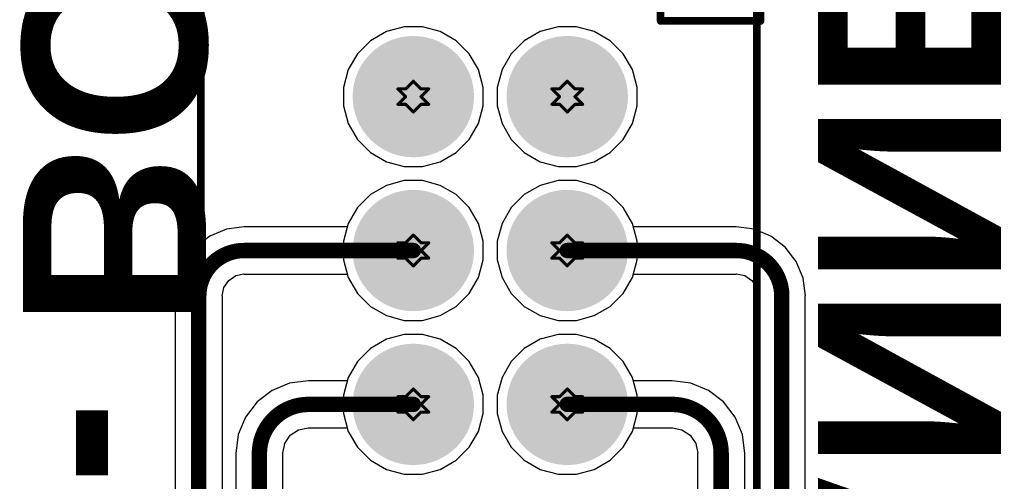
# Model space of a CAD drawing. Header units: inches. Extents: x -0.1 to 10.2, y 0 to 6.5.
# Tile 37 of 95: x 2.064 to 2.704, y 1.765 to 2.065. Entities that reach past the tile are written whole.
import ezdxf

# ---------------------------------------------------------------- set-up
doc = ezdxf.new("R2010")
doc.units = ezdxf.units.IN
doc.header["$MEASUREMENT"] = 0
for name, color, linetype in [('Bottom Layer', 5, 'Continuous'), ('Bottom Overlay', 54, 'Continuous'), ('Bottom Solder', 6, 'Continuous'), ('Drill Drawing', 1, 'Continuous'), ('Multi-Layer', 9, 'Continuous'), ('Pad Holes', 156, 'Continuous'), ('Top Layer', 1, 'Continuous'), ('Top Solder', 216, 'Continuous')]:
    doc.layers.add(name, color=color, linetype=linetype)
doc.styles.add('Arial_Bold', font='txt', dxfattribs={"height": 0.2})

# ---------------------------------------------------------------- blocks, each defined once
blk = doc.blocks.new('X9555WV_2_12_6TV01_B_55')
at = {"layer": 'Bottom Layer'}
h = blk.add_hatch(color=5, dxfattribs=at)
edge = h.paths.add_edge_path()
edge.add_arc((0.15, 0.05), 0.03543, 0, 360)
h = blk.add_hatch(color=5, dxfattribs=at)
edge = h.paths.add_edge_path()
edge.add_arc((0.25, 0.05), 0.03543, 0, 360)
h = blk.add_hatch(color=5, dxfattribs=at)
edge = h.paths.add_edge_path()
edge.add_arc((0.35, 0.05), 0.03543, 0, 360)
h = blk.add_hatch(color=5, dxfattribs=at)
edge = h.paths.add_edge_path()
edge.add_arc((0.15, -0.05), 0.03543, 0, 360)
h = blk.add_hatch(color=5, dxfattribs=at)
edge = h.paths.add_edge_path()
edge.add_arc((0.25, -0.05), 0.03543, 0, 360)
h = blk.add_hatch(color=5, dxfattribs=at)
edge = h.paths.add_edge_path()
edge.add_arc((0.35, -0.05), 0.03543, 0, 360)
at = {"layer": 'Bottom Solder'}
h = blk.add_hatch(color=6, dxfattribs=at)
edge = h.paths.add_edge_path()
edge.add_arc((0.15, 0.05), 0.03943, 0, 360)
h = blk.add_hatch(color=6, dxfattribs=at)
edge = h.paths.add_edge_path()
edge.add_arc((0.25, 0.05), 0.03943, 0, 360)
h = blk.add_hatch(color=6, dxfattribs=at)
edge = h.paths.add_edge_path()
edge.add_arc((0.35, 0.05), 0.03943, 0, 360)
h = blk.add_hatch(color=6, dxfattribs=at)
edge = h.paths.add_edge_path()
edge.add_arc((0.15, -0.05), 0.03943, 0, 360)
h = blk.add_hatch(color=6, dxfattribs=at)
edge = h.paths.add_edge_path()
edge.add_arc((0.25, -0.05), 0.03943, 0, 360)
h = blk.add_hatch(color=6, dxfattribs=at)
edge = h.paths.add_edge_path()
edge.add_arc((0.35, -0.05), 0.03943, 0, 360)
at = {"layer": 'Multi-Layer'}
h = blk.add_hatch(color=9, dxfattribs=at)
edge = h.paths.add_edge_path()
edge.add_arc((0.15, 0.05), 0.03543, 0, 360)
h = blk.add_hatch(color=9, dxfattribs=at)
edge = h.paths.add_edge_path()
edge.add_arc((0.25, 0.05), 0.03543, 0, 360)
h = blk.add_hatch(color=9, dxfattribs=at)
edge = h.paths.add_edge_path()
edge.add_arc((0.35, 0.05), 0.03543, 0, 360)
h = blk.add_hatch(color=9, dxfattribs=at)
edge = h.paths.add_edge_path()
edge.add_arc((0.15, -0.05), 0.03543, 0, 360)
h = blk.add_hatch(color=9, dxfattribs=at)
edge = h.paths.add_edge_path()
edge.add_arc((0.25, -0.05), 0.03543, 0, 360)
h = blk.add_hatch(color=9, dxfattribs=at)
edge = h.paths.add_edge_path()
edge.add_arc((0.35, -0.05), 0.03543, 0, 360)
at = {"layer": 'Pad Holes'}
h = blk.add_hatch(color=7, dxfattribs=at)
edge = h.paths.add_edge_path()
edge.add_arc((0.15, 0.05), 0.02165, 0, 360)
h = blk.add_hatch(color=7, dxfattribs=at)
edge = h.paths.add_edge_path()
edge.add_arc((0.25, 0.05), 0.02165, 0, 360)
h = blk.add_hatch(color=7, dxfattribs=at)
edge = h.paths.add_edge_path()
edge.add_arc((0.35, 0.05), 0.02165, 0, 360)
h = blk.add_hatch(color=7, dxfattribs=at)
edge = h.paths.add_edge_path()
edge.add_arc((0.15, -0.05), 0.02165, 0, 360)
h = blk.add_hatch(color=7, dxfattribs=at)
edge = h.paths.add_edge_path()
edge.add_arc((0.25, -0.05), 0.02165, 0, 360)
h = blk.add_hatch(color=7, dxfattribs=at)
edge = h.paths.add_edge_path()
edge.add_arc((0.35, -0.05), 0.02165, 0, 360)
at = {"layer": 'Top Layer'}
h = blk.add_hatch(color=1, dxfattribs=at)
edge = h.paths.add_edge_path()
edge.add_arc((0.15, 0.05), 0.03543, 0, 360)
h = blk.add_hatch(color=1, dxfattribs=at)
edge = h.paths.add_edge_path()
edge.add_arc((0.25, 0.05), 0.03543, 0, 360)
h = blk.add_hatch(color=1, dxfattribs=at)
edge = h.paths.add_edge_path()
edge.add_arc((0.35, 0.05), 0.03543, 0, 360)
h = blk.add_hatch(color=1, dxfattribs=at)
edge = h.paths.add_edge_path()
edge.add_arc((0.15, -0.05), 0.03543, 0, 360)
h = blk.add_hatch(color=1, dxfattribs=at)
edge = h.paths.add_edge_path()
edge.add_arc((0.25, -0.05), 0.03543, 0, 360)
h = blk.add_hatch(color=1, dxfattribs=at)
edge = h.paths.add_edge_path()
edge.add_arc((0.35, -0.05), 0.03543, 0, 360)
at = {"layer": 'Top Solder'}
h = blk.add_hatch(color=216, dxfattribs=at)
edge = h.paths.add_edge_path()
edge.add_arc((0.15, 0.05), 0.03943, 0, 360)
h = blk.add_hatch(color=216, dxfattribs=at)
edge = h.paths.add_edge_path()
edge.add_arc((0.25, 0.05), 0.03943, 0, 360)
h = blk.add_hatch(color=216, dxfattribs=at)
edge = h.paths.add_edge_path()
edge.add_arc((0.35, 0.05), 0.03943, 0, 360)
h = blk.add_hatch(color=216, dxfattribs=at)
edge = h.paths.add_edge_path()
edge.add_arc((0.15, -0.05), 0.03943, 0, 360)
h = blk.add_hatch(color=216, dxfattribs=at)
edge = h.paths.add_edge_path()
edge.add_arc((0.25, -0.05), 0.03943, 0, 360)
h = blk.add_hatch(color=216, dxfattribs=at)
edge = h.paths.add_edge_path()
edge.add_arc((0.35, -0.05), 0.03943, 0, 360)
at = {"layer": 'Bottom Overlay', "const_width": 0.005}
for points in [[(0.755, 0.17323), (-0.755, 0.17323)], [(0.1008, 0.17563), (-0.0992, 0.17563)], [(0.1008, 0.11063), (0.1008, 0.17563)], [(0.1008, 0.11063), (-0.0992, 0.11063)], [(0.755, -0.188), (-0.755, -0.188)]]:
    blk.add_lwpolyline(points, dxfattribs=at)
at = {"layer": 'Bottom Overlay', "const_width": 0.0025}
for points in [[(0.09955, 0.17563, 1), (0.10205, 0.17563, 1)], [(0.09955, 0.17563, 1), (0.10205, 0.17563, 1)], [(0.09955, 0.11063, 1), (0.10205, 0.11063, 1)], [(0.09955, 0.11063, 1), (0.10205, 0.11063, 1)]]:
    blk.add_lwpolyline(points, format="xyb", close=True, dxfattribs=at)

msp = doc.modelspace()

# ---------------------------------------------------------------- linework, layer by layer
at = {"layer": 'Bottom Layer'}
for p, q in [((2.3137, 2.06079), (2.30215, 2.05769)), ((2.32566, 2.06079), (2.3137, 2.06079)), ((2.33722, 2.05769), (2.32566, 2.06079)), ((2.4137, 2.06079), (2.40215, 2.05769)), ((2.42566, 2.06079), (2.4137, 2.06079)), ((2.43722, 2.05769), (2.42566, 2.06079)), ((2.30215, 2.05769), (2.29179, 2.05171)), ((2.34758, 2.05171), (2.33722, 2.05769)), ((2.40215, 2.05769), (2.39179, 2.05171)), ((2.44758, 2.05171), (2.43722, 2.05769)), ((2.29179, 2.05171), (2.28333, 2.04325)), ((2.35604, 2.04325), (2.34758, 2.05171)), ((2.39179, 2.05171), (2.38333, 2.04325)), ((2.45604, 2.04325), (2.44758, 2.05171)), ((2.28333, 2.04325), (2.27734, 2.03289)), ((2.36202, 2.03289), (2.35604, 2.04325)), ((2.38333, 2.04325), (2.37734, 2.03289)), ((2.46202, 2.03289), (2.45604, 2.04325)), ((2.27734, 2.03289), (2.27425, 2.02134)), ((2.36511, 2.02134), (2.36202, 2.03289)), ((2.37734, 2.03289), (2.37425, 2.02134)), ((2.46511, 2.02134), (2.46202, 2.03289)), ((2.27425, 2.02134), (2.27425, 2.00937)), ((2.36511, 2.00937), (2.36511, 2.02134)), ((2.37425, 2.02134), (2.37425, 2.00937)), ((2.46511, 2.00937), (2.46511, 2.02134)), ((2.27425, 2.00937), (2.27734, 1.99782)), ((2.36202, 1.99782), (2.36511, 2.00937)), ((2.37425, 2.00937), (2.37734, 1.99782)), ((2.46202, 1.99782), (2.46511, 2.00937)), ((2.27734, 1.99782), (2.28333, 1.98746)), ((2.35604, 1.98746), (2.36202, 1.99782)), ((2.37734, 1.99782), (2.38333, 1.98746)), ((2.45604, 1.98746), (2.46202, 1.99782)), ((2.28333, 1.98746), (2.29179, 1.979)), ((2.34758, 1.979), (2.35604, 1.98746)), ((2.38333, 1.98746), (2.39179, 1.979)), ((2.44758, 1.979), (2.45604, 1.98746)), ((2.29179, 1.979), (2.30215, 1.97302)), ((2.33722, 1.97302), (2.34758, 1.979)), ((2.39179, 1.979), (2.40215, 1.97302)), ((2.43722, 1.97302), (2.44758, 1.979)), ((2.30215, 1.97302), (2.3137, 1.96992)), ((2.32566, 1.96992), (2.33722, 1.97302)), ((2.40215, 1.97302), (2.4137, 1.96992)), ((2.42566, 1.96992), (2.43722, 1.97302)), ((2.3137, 1.96992), (2.32566, 1.96992)), ((2.4137, 1.96992), (2.42566, 1.96992)), ((2.30215, 1.95769), (2.29179, 1.95171)), ((2.3137, 1.96079), (2.30215, 1.95769)), ((2.32566, 1.96079), (2.3137, 1.96079)), ((2.33722, 1.95769), (2.32566, 1.96079)), ((2.34758, 1.95171), (2.33722, 1.95769)), ((2.40215, 1.95769), (2.39179, 1.95171)), ((2.4137, 1.96079), (2.40215, 1.95769)), ((2.42566, 1.96079), (2.4137, 1.96079)), ((2.43722, 1.95769), (2.42566, 1.96079)), ((2.44758, 1.95171), (2.43722, 1.95769)), ((2.29179, 1.95171), (2.28333, 1.94325)), ((2.35604, 1.94325), (2.34758, 1.95171)), ((2.39179, 1.95171), (2.38333, 1.94325)), ((2.45604, 1.94325), (2.44758, 1.95171)), ((2.28333, 1.94325), (2.27734, 1.93289)), ((2.36202, 1.93289), (2.35604, 1.94325)), ((2.38333, 1.94325), (2.37734, 1.93289)), ((2.46202, 1.93289), (2.45604, 1.94325)), ((2.27734, 1.93289), (2.27674, 1.93065)), ((2.36511, 1.92134), (2.36202, 1.93289)), ((2.37734, 1.93289), (2.37425, 1.92134)), ((2.46262, 1.93065), (2.46202, 1.93289)), ((2.19822, 1.92921), (2.18739, 1.92472)), ((2.20984, 1.93074), (2.19822, 1.92921)), ((2.20984, 1.93065), (2.20984, 1.93074)), ((2.27674, 1.93065), (2.20984, 1.93065)), ((2.20984, 1.93065), (2.20984, 1.93065)), ((2.52953, 1.93065), (2.46262, 1.93065)), ((2.54115, 1.92921), (2.52953, 1.93074)), ((2.52953, 1.93074), (2.52953, 1.93065)), ((2.52953, 1.93065), (2.52953, 1.93065)), ((2.55198, 1.92472), (2.54115, 1.92921)), ((2.18739, 1.92472), (2.17808, 1.91758)), ((2.36511, 1.90937), (2.36511, 1.92134)), ((2.37425, 1.92134), (2.37425, 1.90937)), ((2.56128, 1.91758), (2.55198, 1.92472)), ((2.17808, 1.91758), (2.17095, 1.90828)), ((2.56842, 1.90828), (2.56128, 1.91758)), ((2.17095, 1.90828), (2.16646, 1.89745)), ((2.36202, 1.89782), (2.36511, 1.90937)), ((2.37425, 1.90937), (2.37734, 1.89782)), ((2.57291, 1.89745), (2.56842, 1.90828)), ((2.20437, 1.89904), (2.20967, 1.90009)), ((2.20967, 1.90009), (2.20984, 1.90006)), ((2.20984, 1.90006), (2.27674, 1.90006)), ((2.27674, 1.90006), (2.27734, 1.89782)), ((2.46202, 1.89782), (2.46262, 1.90006)), ((2.46262, 1.90006), (2.52953, 1.90006)), ((2.52953, 1.90006), (2.5297, 1.90009)), ((2.5297, 1.90009), (2.535, 1.89904)), ((2.16646, 1.89745), (2.16493, 1.88583)), ((2.19663, 1.8913), (2.19973, 1.89594)), ((2.19973, 1.89594), (2.20437, 1.89904)), ((2.27734, 1.89782), (2.28333, 1.88746)), ((2.35604, 1.88746), (2.36202, 1.89782)), ((2.37734, 1.89782), (2.38333, 1.88746)), ((2.45604, 1.88746), (2.46202, 1.89782)), ((2.535, 1.89904), (2.53964, 1.89594)), ((2.53964, 1.89594), (2.54274, 1.8913)), ((2.57444, 1.88583), (2.57291, 1.89745)), ((2.19557, 1.886), (2.19663, 1.8913)), ((2.28333, 1.88746), (2.29179, 1.879)), ((2.34758, 1.879), (2.35604, 1.88746)), ((2.38333, 1.88746), (2.39179, 1.879)), ((2.44758, 1.879), (2.45604, 1.88746)), ((2.54274, 1.8913), (2.5438, 1.886)), ((2.16493, 1.88583), (2.16502, 1.88583)), ((2.16502, 1.88583), (2.16502, 1.29508)), ((2.19561, 1.88583), (2.19557, 1.886)), ((2.19561, 1.38513), (2.19561, 1.88583)), ((2.5438, 1.886), (2.54376, 1.88583)), ((2.54376, 1.88583), (2.54376, 1.34576)), ((2.57435, 1.25571), (2.57435, 1.88583)), ((2.57435, 1.88583), (2.57444, 1.88583)), ((2.29179, 1.879), (2.30215, 1.87302)), ((2.33722, 1.87302), (2.34758, 1.879)), ((2.39179, 1.879), (2.40215, 1.87302)), ((2.43722, 1.87302), (2.44758, 1.879)), ((2.30215, 1.87302), (2.3137, 1.86992)), ((2.3137, 1.86992), (2.32566, 1.86992)), ((2.32566, 1.86992), (2.33722, 1.87302)), ((2.40215, 1.87302), (2.4137, 1.86992)), ((2.4137, 1.86992), (2.42566, 1.86992)), ((2.42566, 1.86992), (2.43722, 1.87302)), ((2.30215, 1.85769), (2.29179, 1.85171)), ((2.3137, 1.86079), (2.30215, 1.85769)), ((2.32566, 1.86079), (2.3137, 1.86079)), ((2.33722, 1.85769), (2.32566, 1.86079)), ((2.34758, 1.85171), (2.33722, 1.85769)), ((2.40215, 1.85769), (2.39179, 1.85171)), ((2.4137, 1.86079), (2.40215, 1.85769)), ((2.42566, 1.86079), (2.4137, 1.86079)), ((2.43722, 1.85769), (2.42566, 1.86079)), ((2.44758, 1.85171), (2.43722, 1.85769)), ((2.29179, 1.85171), (2.28333, 1.84325)), ((2.35604, 1.84325), (2.34758, 1.85171)), ((2.39179, 1.85171), (2.38333, 1.84325)), ((2.45604, 1.84325), (2.44758, 1.85171)), ((2.28333, 1.84325), (2.27734, 1.83289)), ((2.36202, 1.83289), (2.35604, 1.84325)), ((2.38333, 1.84325), (2.37734, 1.83289)), ((2.46202, 1.83289), (2.45604, 1.84325)), ((2.25157, 1.83076), (2.23933, 1.82915)), ((2.25157, 1.83065), (2.25157, 1.83076)), ((2.27674, 1.83065), (2.25157, 1.83065)), ((2.25157, 1.83065), (2.25157, 1.83065)), ((2.27734, 1.83289), (2.27674, 1.83065)), ((2.36511, 1.82134), (2.36202, 1.83289)), ((2.37734, 1.83289), (2.37425, 1.82134)), ((2.46262, 1.83065), (2.46202, 1.83289)), ((2.48779, 1.83065), (2.46262, 1.83065)), ((2.50004, 1.82915), (2.48779, 1.83076)), ((2.48779, 1.83076), (2.48779, 1.83065)), ((2.48779, 1.83065), (2.48779, 1.83065)), ((2.22793, 1.82442), (2.21813, 1.81691)), ((2.23933, 1.82915), (2.22793, 1.82442)), ((2.51144, 1.82442), (2.50004, 1.82915)), ((2.52124, 1.81691), (2.51144, 1.82442)), ((2.21813, 1.81691), (2.21062, 1.80711)), ((2.36511, 1.80937), (2.36511, 1.82134)), ((2.37425, 1.82134), (2.37425, 1.80937)), ((2.52875, 1.80711), (2.52124, 1.81691)), ((2.21062, 1.80711), (2.20589, 1.79571)), ((2.36202, 1.79782), (2.36511, 1.80937)), ((2.37425, 1.80937), (2.37734, 1.79782)), ((2.53348, 1.79571), (2.52875, 1.80711)), ((2.23976, 1.79528), (2.24518, 1.7989)), ((2.24518, 1.7989), (2.25129, 1.80012)), ((2.25129, 1.80012), (2.25157, 1.80006)), ((2.25157, 1.80006), (2.27674, 1.80006)), ((2.27674, 1.80006), (2.27734, 1.79782)), ((2.27734, 1.79782), (2.28333, 1.78746)), ((2.35604, 1.78746), (2.36202, 1.79782)), ((2.37734, 1.79782), (2.38333, 1.78746)), ((2.45604, 1.78746), (2.46202, 1.79782)), ((2.46202, 1.79782), (2.46262, 1.80006)), ((2.46262, 1.80006), (2.48779, 1.80006)), ((2.48779, 1.80006), (2.48808, 1.80012)), ((2.48808, 1.80012), (2.49419, 1.7989)), ((2.49419, 1.7989), (2.49961, 1.79528)), ((2.20589, 1.79571), (2.20428, 1.78346)), ((2.23614, 1.78986), (2.23976, 1.79528)), ((2.49961, 1.79528), (2.50323, 1.78986)), ((2.53509, 1.78346), (2.53348, 1.79571)), ((2.23492, 1.78375), (2.23614, 1.78986)), ((2.28333, 1.78746), (2.29179, 1.779)), ((2.34758, 1.779), (2.35604, 1.78746)), ((2.38333, 1.78746), (2.39179, 1.779)), ((2.44758, 1.779), (2.45604, 1.78746)), ((2.50323, 1.78986), (2.50445, 1.78375)), ((2.20428, 1.78346), (2.20439, 1.78346)), ((2.20439, 1.78346), (2.20439, 1.38137)), ((2.23498, 1.78346), (2.23492, 1.78375)), ((2.23498, 1.46387), (2.23498, 1.78346)), ((2.29179, 1.779), (2.30215, 1.77302)), ((2.33722, 1.77302), (2.34758, 1.779)), ((2.39179, 1.779), (2.40215, 1.77302)), ((2.43722, 1.77302), (2.44758, 1.779)), ((2.50445, 1.78375), (2.50439, 1.78346)), ((2.50439, 1.78346), (2.50439, 1.4245)), ((2.53498, 1.342), (2.53498, 1.78346)), ((2.53498, 1.78346), (2.53509, 1.78346)), ((2.30215, 1.77302), (2.3137, 1.76992)), ((2.32566, 1.76992), (2.33722, 1.77302)), ((2.40215, 1.77302), (2.4137, 1.76992)), ((2.42566, 1.76992), (2.43722, 1.77302)), ((2.3137, 1.76992), (2.32566, 1.76992)), ((2.4137, 1.76992), (2.42566, 1.76992))]:
    msp.add_line(p, q, dxfattribs=at)
at = {"layer": 'Bottom Layer', "const_width": 0.01}
for points in [[(2.18031, 1.88583, -0.414214), (2.20984, 1.91535)], [(2.52953, 1.91535, -0.414214), (2.55905, 1.88583)], [(2.21968, 1.78346, -0.414214), (2.25157, 1.81535)], [(2.48779, 1.81535, -0.414214), (2.51968, 1.78346)]]:
    msp.add_lwpolyline(points, format="xyb", dxfattribs=at)
for points in [[(2.20984, 1.91535), (2.31968, 1.91535)], [(2.41968, 1.91535), (2.52953, 1.91535)], [(2.18031, 1.27953), (2.18031, 1.88583)], [(2.55905, 1.24016), (2.55905, 1.88583)], [(2.25157, 1.81535), (2.31968, 1.81535)], [(2.41968, 1.81535), (2.48779, 1.81535)], [(2.21968, 1.35827), (2.21968, 1.78346)], [(2.51968, 1.3189), (2.51968, 1.78346)]]:
    msp.add_lwpolyline(points, dxfattribs=at)
at = {"layer": 'Bottom Layer', "const_width": 0.005}
for points in [[(2.20734, 1.91535, 1), (2.21234, 1.91535, 1)], [(2.20734, 1.91535, 1), (2.21234, 1.91535, 1)], [(2.31718, 1.91535, 1), (2.32218, 1.91535, 1)], [(2.41718, 1.91535, 1), (2.42218, 1.91535, 1)], [(2.52703, 1.91535, 1), (2.53203, 1.91535, 1)], [(2.52703, 1.91535, 1), (2.53203, 1.91535, 1)], [(2.17781, 1.88583, 1), (2.18281, 1.88583, 1)], [(2.17781, 1.88583, 1), (2.18281, 1.88583, 1)], [(2.55655, 1.88583, 1), (2.56155, 1.88583, 1)], [(2.55655, 1.88583, 1), (2.56155, 1.88583, 1)], [(2.24907, 1.81535, 1), (2.25407, 1.81535, 1)], [(2.24907, 1.81535, 1), (2.25407, 1.81535, 1)], [(2.31718, 1.81535, 1), (2.32218, 1.81535, 1)], [(2.41718, 1.81535, 1), (2.42218, 1.81535, 1)], [(2.48529, 1.81535, 1), (2.49029, 1.81535, 1)], [(2.48529, 1.81535, 1), (2.49029, 1.81535, 1)], [(2.21718, 1.78346, 1), (2.22218, 1.78346, 1)], [(2.21718, 1.78346, 1), (2.22218, 1.78346, 1)], [(2.51718, 1.78346, 1), (2.52218, 1.78346, 1)], [(2.51718, 1.78346, 1), (2.52218, 1.78346, 1)]]:
    msp.add_lwpolyline(points, format="xyb", close=True, dxfattribs=at)
at = {"layer": 'Drill Drawing', "const_width": 0.002}
for points in [[(2.30968, 2.02035), (2.31468, 2.01535)], [(2.30968, 2.02035), (2.31468, 2.02035)], [(2.31468, 2.02035), (2.31968, 2.02535)], [(2.31968, 2.02535), (2.32468, 2.02035)], [(2.32468, 2.02035), (2.32968, 2.02035)], [(2.32468, 2.01535), (2.32968, 2.02035)], [(2.40968, 2.02035), (2.41468, 2.01535)], [(2.40968, 2.02035), (2.41468, 2.02035)], [(2.41468, 2.02035), (2.41968, 2.02535)], [(2.41968, 2.02535), (2.42468, 2.02035)], [(2.42468, 2.02035), (2.42968, 2.02035)], [(2.42468, 2.01535), (2.42968, 2.02035)], [(2.30968, 2.01035), (2.31468, 2.01535)], [(2.32468, 2.01535), (2.32968, 2.01035)], [(2.40968, 2.01035), (2.41468, 2.01535)], [(2.42468, 2.01535), (2.42968, 2.01035)], [(2.30968, 2.01035), (2.31468, 2.01035)], [(2.31468, 2.01035), (2.31968, 2.00535)], [(2.31968, 2.00535), (2.32468, 2.01035)], [(2.32468, 2.01035), (2.32968, 2.01035)], [(2.40968, 2.01035), (2.41468, 2.01035)], [(2.41468, 2.01035), (2.41968, 2.00535)], [(2.41968, 2.00535), (2.42468, 2.01035)], [(2.42468, 2.01035), (2.42968, 2.01035)], [(2.31468, 1.92035), (2.31968, 1.92535)], [(2.31968, 1.92535), (2.32468, 1.92035)], [(2.41468, 1.92035), (2.41968, 1.92535)], [(2.41968, 1.92535), (2.42468, 1.92035)], [(2.30968, 1.92035), (2.31468, 1.91535)], [(2.30968, 1.92035), (2.31468, 1.92035)], [(2.32468, 1.92035), (2.32968, 1.92035)], [(2.32468, 1.91535), (2.32968, 1.92035)], [(2.40968, 1.92035), (2.41468, 1.91535)], [(2.40968, 1.92035), (2.41468, 1.92035)], [(2.42468, 1.92035), (2.42968, 1.92035)], [(2.42468, 1.91535), (2.42968, 1.92035)], [(2.30968, 1.91035), (2.31468, 1.91535)], [(2.32468, 1.91535), (2.32968, 1.91035)], [(2.40968, 1.91035), (2.41468, 1.91535)], [(2.42468, 1.91535), (2.42968, 1.91035)], [(2.30968, 1.91035), (2.31468, 1.91035)], [(2.31468, 1.91035), (2.31968, 1.90535)], [(2.31968, 1.90535), (2.32468, 1.91035)], [(2.32468, 1.91035), (2.32968, 1.91035)], [(2.40968, 1.91035), (2.41468, 1.91035)], [(2.41468, 1.91035), (2.41968, 1.90535)], [(2.41968, 1.90535), (2.42468, 1.91035)], [(2.42468, 1.91035), (2.42968, 1.91035)], [(2.31468, 1.82035), (2.31968, 1.82535)], [(2.31968, 1.82535), (2.32468, 1.82035)], [(2.41468, 1.82035), (2.41968, 1.82535)], [(2.41968, 1.82535), (2.42468, 1.82035)], [(2.30968, 1.82035), (2.31468, 1.81535)], [(2.30968, 1.82035), (2.31468, 1.82035)], [(2.32468, 1.82035), (2.32968, 1.82035)], [(2.32468, 1.81535), (2.32968, 1.82035)], [(2.40968, 1.82035), (2.41468, 1.81535)], [(2.40968, 1.82035), (2.41468, 1.82035)], [(2.42468, 1.82035), (2.42968, 1.82035)], [(2.42468, 1.81535), (2.42968, 1.82035)], [(2.30968, 1.81035), (2.31468, 1.81535)], [(2.30968, 1.81035), (2.31468, 1.81035)], [(2.31468, 1.81035), (2.31968, 1.80535)], [(2.31968, 1.80535), (2.32468, 1.81035)], [(2.32468, 1.81535), (2.32968, 1.81035)], [(2.32468, 1.81035), (2.32968, 1.81035)], [(2.40968, 1.81035), (2.41468, 1.81535)], [(2.40968, 1.81035), (2.41468, 1.81035)], [(2.41468, 1.81035), (2.41968, 1.80535)], [(2.41968, 1.80535), (2.42468, 1.81035)], [(2.42468, 1.81535), (2.42968, 1.81035)], [(2.42468, 1.81035), (2.42968, 1.81035)]]:
    msp.add_lwpolyline(points, dxfattribs=at)
at = {"layer": 'Drill Drawing', "const_width": 0.001}
for points in [[(2.30918, 2.02035, 1), (2.31018, 2.02035, 1)], [(2.30918, 2.02035, 1), (2.31018, 2.02035, 1)], [(2.31418, 2.02035, 1), (2.31518, 2.02035, 1)], [(2.31418, 2.02035, 1), (2.31518, 2.02035, 1)], [(2.31918, 2.02535, 1), (2.32018, 2.02535, 1)], [(2.31918, 2.02535, 1), (2.32018, 2.02535, 1)], [(2.32418, 2.02035, 1), (2.32518, 2.02035, 1)], [(2.32418, 2.02035, 1), (2.32518, 2.02035, 1)], [(2.32918, 2.02035, 1), (2.33018, 2.02035, 1)], [(2.32918, 2.02035, 1), (2.33018, 2.02035, 1)], [(2.40918, 2.02035, 1), (2.41018, 2.02035, 1)], [(2.40918, 2.02035, 1), (2.41018, 2.02035, 1)], [(2.41418, 2.02035, 1), (2.41518, 2.02035, 1)], [(2.41418, 2.02035, 1), (2.41518, 2.02035, 1)], [(2.41918, 2.02535, 1), (2.42018, 2.02535, 1)], [(2.41918, 2.02535, 1), (2.42018, 2.02535, 1)], [(2.42418, 2.02035, 1), (2.42518, 2.02035, 1)], [(2.42418, 2.02035, 1), (2.42518, 2.02035, 1)], [(2.42918, 2.02035, 1), (2.43018, 2.02035, 1)], [(2.42918, 2.02035, 1), (2.43018, 2.02035, 1)], [(2.31418, 2.01535, 1), (2.31518, 2.01535, 1)], [(2.31418, 2.01535, 1), (2.31518, 2.01535, 1)], [(2.32418, 2.01535, 1), (2.32518, 2.01535, 1)], [(2.32418, 2.01535, 1), (2.32518, 2.01535, 1)], [(2.41418, 2.01535, 1), (2.41518, 2.01535, 1)], [(2.41418, 2.01535, 1), (2.41518, 2.01535, 1)], [(2.42418, 2.01535, 1), (2.42518, 2.01535, 1)], [(2.42418, 2.01535, 1), (2.42518, 2.01535, 1)], [(2.30918, 2.01035, 1), (2.31018, 2.01035, 1)], [(2.30918, 2.01035, 1), (2.31018, 2.01035, 1)], [(2.31418, 2.01035, 1), (2.31518, 2.01035, 1)], [(2.31418, 2.01035, 1), (2.31518, 2.01035, 1)], [(2.32418, 2.01035, 1), (2.32518, 2.01035, 1)], [(2.32418, 2.01035, 1), (2.32518, 2.01035, 1)], [(2.32918, 2.01035, 1), (2.33018, 2.01035, 1)], [(2.32918, 2.01035, 1), (2.33018, 2.01035, 1)], [(2.40918, 2.01035, 1), (2.41018, 2.01035, 1)], [(2.40918, 2.01035, 1), (2.41018, 2.01035, 1)], [(2.41418, 2.01035, 1), (2.41518, 2.01035, 1)], [(2.41418, 2.01035, 1), (2.41518, 2.01035, 1)], [(2.42418, 2.01035, 1), (2.42518, 2.01035, 1)], [(2.42418, 2.01035, 1), (2.42518, 2.01035, 1)], [(2.42918, 2.01035, 1), (2.43018, 2.01035, 1)], [(2.42918, 2.01035, 1), (2.43018, 2.01035, 1)], [(2.31918, 2.00535, 1), (2.32018, 2.00535, 1)], [(2.31918, 2.00535, 1), (2.32018, 2.00535, 1)], [(2.41918, 2.00535, 1), (2.42018, 2.00535, 1)], [(2.41918, 2.00535, 1), (2.42018, 2.00535, 1)], [(2.31918, 1.92535, 1), (2.32018, 1.92535, 1)], [(2.31918, 1.92535, 1), (2.32018, 1.92535, 1)], [(2.41918, 1.92535, 1), (2.42018, 1.92535, 1)], [(2.41918, 1.92535, 1), (2.42018, 1.92535, 1)], [(2.30918, 1.92035, 1), (2.31018, 1.92035, 1)], [(2.30918, 1.92035, 1), (2.31018, 1.92035, 1)], [(2.31418, 1.92035, 1), (2.31518, 1.92035, 1)], [(2.31418, 1.92035, 1), (2.31518, 1.92035, 1)], [(2.32418, 1.92035, 1), (2.32518, 1.92035, 1)], [(2.32418, 1.92035, 1), (2.32518, 1.92035, 1)], [(2.32918, 1.92035, 1), (2.33018, 1.92035, 1)], [(2.32918, 1.92035, 1), (2.33018, 1.92035, 1)], [(2.40918, 1.92035, 1), (2.41018, 1.92035, 1)], [(2.40918, 1.92035, 1), (2.41018, 1.92035, 1)], [(2.41418, 1.92035, 1), (2.41518, 1.92035, 1)], [(2.41418, 1.92035, 1), (2.41518, 1.92035, 1)], [(2.42418, 1.92035, 1), (2.42518, 1.92035, 1)], [(2.42418, 1.92035, 1), (2.42518, 1.92035, 1)], [(2.42918, 1.92035, 1), (2.43018, 1.92035, 1)], [(2.42918, 1.92035, 1), (2.43018, 1.92035, 1)], [(2.31418, 1.91535, 1), (2.31518, 1.91535, 1)], [(2.31418, 1.91535, 1), (2.31518, 1.91535, 1)], [(2.32418, 1.91535, 1), (2.32518, 1.91535, 1)], [(2.32418, 1.91535, 1), (2.32518, 1.91535, 1)], [(2.41418, 1.91535, 1), (2.41518, 1.91535, 1)], [(2.41418, 1.91535, 1), (2.41518, 1.91535, 1)], [(2.42418, 1.91535, 1), (2.42518, 1.91535, 1)], [(2.42418, 1.91535, 1), (2.42518, 1.91535, 1)], [(2.30918, 1.91035, 1), (2.31018, 1.91035, 1)], [(2.30918, 1.91035, 1), (2.31018, 1.91035, 1)], [(2.31418, 1.91035, 1), (2.31518, 1.91035, 1)], [(2.31418, 1.91035, 1), (2.31518, 1.91035, 1)], [(2.31918, 1.90535, 1), (2.32018, 1.90535, 1)], [(2.31918, 1.90535, 1), (2.32018, 1.90535, 1)], [(2.32418, 1.91035, 1), (2.32518, 1.91035, 1)], [(2.32418, 1.91035, 1), (2.32518, 1.91035, 1)], [(2.32918, 1.91035, 1), (2.33018, 1.91035, 1)], [(2.32918, 1.91035, 1), (2.33018, 1.91035, 1)], [(2.40918, 1.91035, 1), (2.41018, 1.91035, 1)], [(2.40918, 1.91035, 1), (2.41018, 1.91035, 1)], [(2.41418, 1.91035, 1), (2.41518, 1.91035, 1)], [(2.41418, 1.91035, 1), (2.41518, 1.91035, 1)], [(2.41918, 1.90535, 1), (2.42018, 1.90535, 1)], [(2.41918, 1.90535, 1), (2.42018, 1.90535, 1)], [(2.42418, 1.91035, 1), (2.42518, 1.91035, 1)], [(2.42418, 1.91035, 1), (2.42518, 1.91035, 1)], [(2.42918, 1.91035, 1), (2.43018, 1.91035, 1)], [(2.42918, 1.91035, 1), (2.43018, 1.91035, 1)], [(2.31918, 1.82535, 1), (2.32018, 1.82535, 1)], [(2.31918, 1.82535, 1), (2.32018, 1.82535, 1)], [(2.41918, 1.82535, 1), (2.42018, 1.82535, 1)], [(2.41918, 1.82535, 1), (2.42018, 1.82535, 1)], [(2.30918, 1.82035, 1), (2.31018, 1.82035, 1)], [(2.30918, 1.82035, 1), (2.31018, 1.82035, 1)], [(2.31418, 1.82035, 1), (2.31518, 1.82035, 1)], [(2.31418, 1.82035, 1), (2.31518, 1.82035, 1)], [(2.32418, 1.82035, 1), (2.32518, 1.82035, 1)], [(2.32418, 1.82035, 1), (2.32518, 1.82035, 1)], [(2.32918, 1.82035, 1), (2.33018, 1.82035, 1)], [(2.32918, 1.82035, 1), (2.33018, 1.82035, 1)], [(2.40918, 1.82035, 1), (2.41018, 1.82035, 1)], [(2.40918, 1.82035, 1), (2.41018, 1.82035, 1)], [(2.41418, 1.82035, 1), (2.41518, 1.82035, 1)], [(2.41418, 1.82035, 1), (2.41518, 1.82035, 1)], [(2.42418, 1.82035, 1), (2.42518, 1.82035, 1)], [(2.42418, 1.82035, 1), (2.42518, 1.82035, 1)], [(2.42918, 1.82035, 1), (2.43018, 1.82035, 1)], [(2.42918, 1.82035, 1), (2.43018, 1.82035, 1)], [(2.30918, 1.81035, 1), (2.31018, 1.81035, 1)], [(2.30918, 1.81035, 1), (2.31018, 1.81035, 1)], [(2.31418, 1.81535, 1), (2.31518, 1.81535, 1)], [(2.31418, 1.81535, 1), (2.31518, 1.81535, 1)], [(2.31418, 1.81035, 1), (2.31518, 1.81035, 1)], [(2.31418, 1.81035, 1), (2.31518, 1.81035, 1)], [(2.32418, 1.81535, 1), (2.32518, 1.81535, 1)], [(2.32418, 1.81535, 1), (2.32518, 1.81535, 1)], [(2.32418, 1.81035, 1), (2.32518, 1.81035, 1)], [(2.32418, 1.81035, 1), (2.32518, 1.81035, 1)], [(2.32918, 1.81035, 1), (2.33018, 1.81035, 1)], [(2.32918, 1.81035, 1), (2.33018, 1.81035, 1)], [(2.40918, 1.81035, 1), (2.41018, 1.81035, 1)], [(2.40918, 1.81035, 1), (2.41018, 1.81035, 1)], [(2.41418, 1.81535, 1), (2.41518, 1.81535, 1)], [(2.41418, 1.81535, 1), (2.41518, 1.81535, 1)], [(2.41418, 1.81035, 1), (2.41518, 1.81035, 1)], [(2.41418, 1.81035, 1), (2.41518, 1.81035, 1)], [(2.42418, 1.81535, 1), (2.42518, 1.81535, 1)], [(2.42418, 1.81535, 1), (2.42518, 1.81535, 1)], [(2.42418, 1.81035, 1), (2.42518, 1.81035, 1)], [(2.42418, 1.81035, 1), (2.42518, 1.81035, 1)], [(2.42918, 1.81035, 1), (2.43018, 1.81035, 1)], [(2.42918, 1.81035, 1), (2.43018, 1.81035, 1)], [(2.31918, 1.80535, 1), (2.32018, 1.80535, 1)], [(2.31918, 1.80535, 1), (2.32018, 1.80535, 1)], [(2.41918, 1.80535, 1), (2.42018, 1.80535, 1)], [(2.41918, 1.80535, 1), (2.42018, 1.80535, 1)]]:
    msp.add_lwpolyline(points, format="xyb", close=True, dxfattribs=at)
at = {"layer": 'Top Layer'}
for p, q in [((2.3137, 2.06079), (2.30215, 2.05769)), ((2.32566, 2.06079), (2.3137, 2.06079)), ((2.33722, 2.05769), (2.32566, 2.06079)), ((2.4137, 2.06079), (2.40215, 2.05769)), ((2.42566, 2.06079), (2.4137, 2.06079)), ((2.43722, 2.05769), (2.42566, 2.06079)), ((2.30215, 2.05769), (2.29179, 2.05171)), ((2.34758, 2.05171), (2.33722, 2.05769)), ((2.40215, 2.05769), (2.39179, 2.05171)), ((2.44758, 2.05171), (2.43722, 2.05769)), ((2.29179, 2.05171), (2.28333, 2.04325)), ((2.35604, 2.04325), (2.34758, 2.05171)), ((2.39179, 2.05171), (2.38333, 2.04325)), ((2.45604, 2.04325), (2.44758, 2.05171)), ((2.28333, 2.04325), (2.27734, 2.03289)), ((2.36202, 2.03289), (2.35604, 2.04325)), ((2.38333, 2.04325), (2.37734, 2.03289)), ((2.46202, 2.03289), (2.45604, 2.04325)), ((2.27734, 2.03289), (2.27425, 2.02134)), ((2.36511, 2.02134), (2.36202, 2.03289)), ((2.37734, 2.03289), (2.37425, 2.02134)), ((2.46511, 2.02134), (2.46202, 2.03289)), ((2.27425, 2.02134), (2.27425, 2.00937)), ((2.36511, 2.00937), (2.36511, 2.02134)), ((2.37425, 2.02134), (2.37425, 2.00937)), ((2.46511, 2.00937), (2.46511, 2.02134)), ((2.27425, 2.00937), (2.27734, 1.99782)), ((2.36202, 1.99782), (2.36511, 2.00937)), ((2.37425, 2.00937), (2.37734, 1.99782)), ((2.46202, 1.99782), (2.46511, 2.00937)), ((2.27734, 1.99782), (2.28333, 1.98746)), ((2.35604, 1.98746), (2.36202, 1.99782)), ((2.37734, 1.99782), (2.38333, 1.98746)), ((2.45604, 1.98746), (2.46202, 1.99782)), ((2.28333, 1.98746), (2.29179, 1.979)), ((2.34758, 1.979), (2.35604, 1.98746)), ((2.38333, 1.98746), (2.39179, 1.979)), ((2.44758, 1.979), (2.45604, 1.98746)), ((2.29179, 1.979), (2.30215, 1.97302)), ((2.33722, 1.97302), (2.34758, 1.979)), ((2.39179, 1.979), (2.40215, 1.97302)), ((2.43722, 1.97302), (2.44758, 1.979)), ((2.30215, 1.97302), (2.3137, 1.96992)), ((2.32566, 1.96992), (2.33722, 1.97302)), ((2.40215, 1.97302), (2.4137, 1.96992)), ((2.42566, 1.96992), (2.43722, 1.97302)), ((2.3137, 1.96992), (2.32566, 1.96992)), ((2.4137, 1.96992), (2.42566, 1.96992)), ((2.30215, 1.95769), (2.29179, 1.95171)), ((2.3137, 1.96079), (2.30215, 1.95769)), ((2.32566, 1.96079), (2.3137, 1.96079)), ((2.33722, 1.95769), (2.32566, 1.96079)), ((2.34758, 1.95171), (2.33722, 1.95769)), ((2.40215, 1.95769), (2.39179, 1.95171)), ((2.4137, 1.96079), (2.40215, 1.95769)), ((2.42566, 1.96079), (2.4137, 1.96079)), ((2.43722, 1.95769), (2.42566, 1.96079)), ((2.44758, 1.95171), (2.43722, 1.95769)), ((2.29179, 1.95171), (2.28333, 1.94325)), ((2.35604, 1.94325), (2.34758, 1.95171)), ((2.39179, 1.95171), (2.38333, 1.94325)), ((2.45604, 1.94325), (2.44758, 1.95171)), ((2.28333, 1.94325), (2.27734, 1.93289)), ((2.36202, 1.93289), (2.35604, 1.94325)), ((2.38333, 1.94325), (2.37734, 1.93289)), ((2.46202, 1.93289), (2.45604, 1.94325)), ((2.27734, 1.93289), (2.27425, 1.92134)), ((2.36511, 1.92134), (2.36202, 1.93289)), ((2.37734, 1.93289), (2.37425, 1.92134)), ((2.46511, 1.92134), (2.46202, 1.93289)), ((2.27425, 1.92134), (2.27425, 1.90937)), ((2.36511, 1.90937), (2.36511, 1.92134)), ((2.37425, 1.92134), (2.37425, 1.90937)), ((2.46511, 1.90937), (2.46511, 1.92134)), ((2.27425, 1.90937), (2.27734, 1.89782)), ((2.36202, 1.89782), (2.36511, 1.90937)), ((2.37425, 1.90937), (2.37734, 1.89782)), ((2.46202, 1.89782), (2.46511, 1.90937)), ((2.27734, 1.89782), (2.28333, 1.88746)), ((2.35604, 1.88746), (2.36202, 1.89782)), ((2.37734, 1.89782), (2.38333, 1.88746)), ((2.45604, 1.88746), (2.46202, 1.89782)), ((2.28333, 1.88746), (2.29179, 1.879)), ((2.34758, 1.879), (2.35604, 1.88746)), ((2.38333, 1.88746), (2.39179, 1.879)), ((2.44758, 1.879), (2.45604, 1.88746)), ((2.29179, 1.879), (2.30215, 1.87302)), ((2.33722, 1.87302), (2.34758, 1.879)), ((2.39179, 1.879), (2.40215, 1.87302)), ((2.43722, 1.87302), (2.44758, 1.879)), ((2.30215, 1.87302), (2.3137, 1.86992)), ((2.3137, 1.86992), (2.32566, 1.86992)), ((2.32566, 1.86992), (2.33722, 1.87302)), ((2.40215, 1.87302), (2.4137, 1.86992)), ((2.4137, 1.86992), (2.42566, 1.86992)), ((2.42566, 1.86992), (2.43722, 1.87302)), ((2.30215, 1.85769), (2.29179, 1.85171)), ((2.3137, 1.86079), (2.30215, 1.85769)), ((2.32566, 1.86079), (2.3137, 1.86079)), ((2.33722, 1.85769), (2.32566, 1.86079)), ((2.34758, 1.85171), (2.33722, 1.85769)), ((2.40215, 1.85769), (2.39179, 1.85171)), ((2.4137, 1.86079), (2.40215, 1.85769)), ((2.42566, 1.86079), (2.4137, 1.86079)), ((2.43722, 1.85769), (2.42566, 1.86079)), ((2.44758, 1.85171), (2.43722, 1.85769)), ((2.29179, 1.85171), (2.28333, 1.84325)), ((2.35604, 1.84325), (2.34758, 1.85171)), ((2.39179, 1.85171), (2.38333, 1.84325)), ((2.45604, 1.84325), (2.44758, 1.85171)), ((2.28333, 1.84325), (2.27734, 1.83289)), ((2.36202, 1.83289), (2.35604, 1.84325)), ((2.38333, 1.84325), (2.37734, 1.83289)), ((2.46202, 1.83289), (2.45604, 1.84325)), ((2.27734, 1.83289), (2.27425, 1.82134)), ((2.36511, 1.82134), (2.36202, 1.83289)), ((2.37734, 1.83289), (2.37425, 1.82134)), ((2.46511, 1.82134), (2.46202, 1.83289)), ((2.27425, 1.82134), (2.27425, 1.80937)), ((2.36511, 1.80937), (2.36511, 1.82134)), ((2.37425, 1.82134), (2.37425, 1.80937)), ((2.46511, 1.80937), (2.46511, 1.82134)), ((2.27425, 1.80937), (2.27734, 1.79782)), ((2.36202, 1.79782), (2.36511, 1.80937)), ((2.37425, 1.80937), (2.37734, 1.79782)), ((2.46202, 1.79782), (2.46511, 1.80937)), ((2.27734, 1.79782), (2.28333, 1.78746)), ((2.35604, 1.78746), (2.36202, 1.79782)), ((2.37734, 1.79782), (2.38333, 1.78746)), ((2.45604, 1.78746), (2.46202, 1.79782)), ((2.28333, 1.78746), (2.29179, 1.779)), ((2.34758, 1.779), (2.35604, 1.78746)), ((2.38333, 1.78746), (2.39179, 1.779)), ((2.44758, 1.779), (2.45604, 1.78746)), ((2.29179, 1.779), (2.30215, 1.77302)), ((2.33722, 1.77302), (2.34758, 1.779)), ((2.39179, 1.779), (2.40215, 1.77302)), ((2.43722, 1.77302), (2.44758, 1.779)), ((2.30215, 1.77302), (2.3137, 1.76992)), ((2.32566, 1.76992), (2.33722, 1.77302)), ((2.40215, 1.77302), (2.4137, 1.76992)), ((2.42566, 1.76992), (2.43722, 1.77302)), ((2.3137, 1.76992), (2.32566, 1.76992)), ((2.4137, 1.76992), (2.42566, 1.76992))]:
    msp.add_line(p, q, dxfattribs=at)

# ---------------------------------------------------------------- block references
at = {"rotation": 270}
msp.add_blockref('X9555WV_2_12_6TV01_B_55', (2.36968, 2.16535), dxfattribs=at)

# ---------------------------------------------------------------- texts
at = {"layer": 'Bottom Overlay', "style": 'Arial_Bold', "text_generation_flag": 2}
for s, p in [('CIM - BOARD NO.2', (2.06607, 1.41188)), ('CHANNEL 4 5 6', (2.58251, 1.41188))]:
    msp.add_text(s, height=0.119, rotation=270, dxfattribs=at).set_placement(p)

doc.saveas('drawing.dxf')
